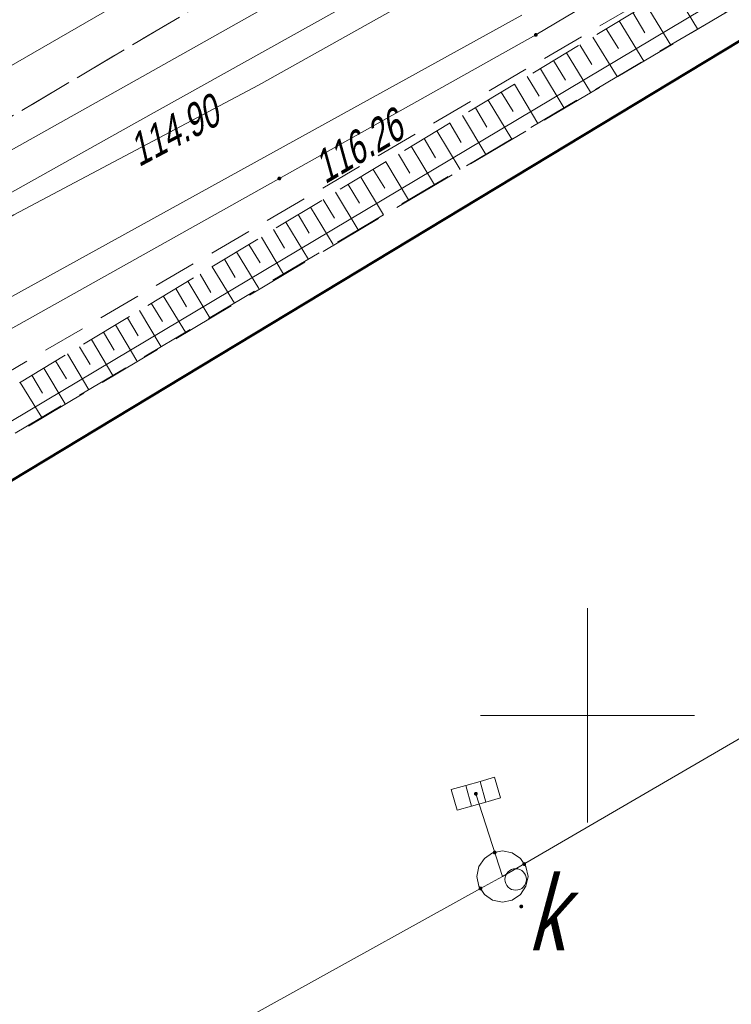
# Model space of a CAD drawing. Extents: x 7463256 to 7464485, y 5957341 to 5958260.
# Tile 222 of 256: x 7464187 to 7464203, y 5957893 to 5957916. Entities that reach past the tile are written whole.
import ezdxf

# ---------------------------------------------------------------- set-up
doc = ezdxf.new("R2010")
doc.units = 0
doc.header["$MEASUREMENT"] = 0
for name, pattern in [('1.5_0.5', [2, 1.5, -0.5]), ('218-500', [1, 0.5, -0.5]), ('l219_500', [0]), ('mz1.0_0.5', [1.5, 1, -0.5]), ('mz1.25_0.5', [1.75, 1.25, -0.5])]:
    doc.linetypes.add(name, pattern=pattern)
doc.layers.get('0').update_dxf_attribs({"color": 2, "linetype": 'CONTINUOUS', "lineweight": 5})
for name, color, linetype in [('000 Inne (niezydentyfikowane)', 7, 'CONTINUOUS'), ('218-Granica użytku', 7, 'CONTINUOUS'), ('219-Linia granicy', 7, 'CONTINUOUS'), ('chodnik (powierzchnia)', 7, 'CONTINUOUS'), ('komora podziemna - przewód kanalizacyjny (powierzchnia)', 7, 'CONTINUOUS'), ('komora podziemna - przewód kanalizacyjny (powierzchnia)-Atr17', 7, 'CONTINUOUS'), ('kratka ściekowa (punkt)', 7, 'CONTINUOUS'), ('plac (powierzchnia)', 7, 'CONTINUOUS'), ('przewód elektroenergetyczny (linia)', 7, 'CONTINUOUS'), ('przewód gazowy (linia)', 7, 'CONTINUOUS'), ('przewód kanalizacyjny (linia)', 7, 'CONTINUOUS'), ('przewód telekomunikacyjny (linia)', 7, 'CONTINUOUS'), ('przewód wodociągowy (linia)', 7, 'CONTINUOUS'), ('punkt o określonej wysokości (sieć gazowa)', 7, 'CONTINUOUS'), ('punkt o określonej wysokości (sieć gazowa)-Atr2', 7, 'CONTINUOUS'), ('punkt o określonej wysokości (sieć kanalizacyjna)', 7, 'CONTINUOUS'), ('skarpa nieumocniona (powierzchnia)', 7, 'CONTINUOUS'), ('trawnik (powierzchnia)', 7, 'CONTINUOUS'), ('Wstawianie ramki sekcyjnej z opisem', 7, 'CONTINUOUS'), ('właz okrągły - siec kanalizacyjna (punkt)', 7, 'CONTINUOUS')]:
    doc.layers.add(name, color=color, linetype=linetype)
doc.styles.get("Standard").update_dxf_attribs({"font": 'txt', "width": 0.75})

# ---------------------------------------------------------------- blocks, each defined once
blk = doc.blocks.new('PW01')
at = {"linetype": 'Continuous', "lineweight": 13}
h = blk.add_hatch(color=0, dxfattribs=at)
edge = h.paths.add_edge_path()
edge.add_arc((0, 0), 0.045, 0, 360)
blk = doc.blocks.new('US05')
at = {"color": 0, "linetype": 'Continuous', "lineweight": 13}
for p, q in [((-0.525, -0.25), (-0.525, 0.25)), ((-0.525, 0.25), (-0.175, 0.25)), ((-0.175, -0.25), (-0.175, 0.25)), ((-0.175, 0.25), (0.175, 0.25)), ((0.175, -0.25), (0.175, 0.25)), ((0.175, 0.25), (0.525, 0.25)), ((0.525, -0.25), (0.525, 0.25)), ((-0.525, -0.25), (-0.175, -0.25)), ((-0.175, -0.25), (0.175, -0.25)), ((0.175, -0.25), (0.525, -0.25))]:
    blk.add_line(p, q, dxfattribs=at)
blk = doc.blocks.new('US22')
at = {"color": 0, "linetype": 'Continuous', "lineweight": 13}
blk.add_circle((0, 0), 0.25, dxfattribs=at)

msp = doc.modelspace()

# ---------------------------------------------------------------- linework, layer by layer
at = {"layer": '000 Inne (niezydentyfikowane)', "color": 7, "linetype": 'Continuous', "lineweight": 13}
for p, q in [((7464202, 5957916.96), (7464202.57, 5957916.02)), ((7464201.37, 5957916.58), (7464201.94, 5957915.64)), ((7464201.06, 5957916.4), (7464201.34, 5957915.93)), ((7464200.43, 5957916.02), (7464200.72, 5957915.56)), ((7464200.74, 5957916.21), (7464201.31, 5957915.27)), ((7464200.12, 5957915.83), (7464200.69, 5957914.91)), ((7464199.82, 5957915.65), (7464200.1, 5957915.19)), ((7464199.51, 5957915.46), (7464200.07, 5957914.54)), ((7464198.9, 5957915.09), (7464199.45, 5957914.17)), ((7464199.2, 5957915.28), (7464199.48, 5957914.82)), ((7464198.59, 5957914.91), (7464198.87, 5957914.45)), ((7464198.29, 5957914.73), (7464198.84, 5957913.81)), ((7464197.98, 5957914.54), (7464198.26, 5957914.09)), ((7464197.38, 5957914.18), (7464197.65, 5957913.73)), ((7464197.68, 5957914.36), (7464198.23, 5957913.45)), ((7464197.08, 5957914), (7464197.62, 5957913.09)), ((7464196.78, 5957913.82), (7464197.05, 5957913.37)), ((7464196.48, 5957913.64), (7464197.02, 5957912.74)), ((7464195.88, 5957913.28), (7464196.42, 5957912.38)), ((7464196.18, 5957913.46), (7464196.45, 5957913.01)), ((7464195.58, 5957913.1), (7464195.85, 5957912.65)), ((7464195.29, 5957912.92), (7464195.82, 5957912.03)), ((7464194.99, 5957912.74), (7464195.26, 5957912.3)), ((7464194.41, 5957912.39), (7464194.67, 5957911.95)), ((7464194.7, 5957912.56), (7464195.23, 5957911.68)), ((7464194.11, 5957912.21), (7464194.64, 5957911.33)), ((7464193.82, 5957912.04), (7464194.09, 5957911.6)), ((7464193.24, 5957911.69), (7464193.5, 5957911.25)), ((7464193.53, 5957911.86), (7464194.06, 5957910.99)), ((7464192.95, 5957911.51), (7464193.48, 5957910.64)), ((7464192.66, 5957911.34), (7464192.92, 5957910.9)), ((7464192.09, 5957910.99), (7464192.35, 5957910.56)), ((7464192.38, 5957911.16), (7464192.9, 5957910.3)), ((7464191.8, 5957910.82), (7464192.32, 5957909.96)), ((7464191.52, 5957910.65), (7464191.77, 5957910.22)), ((7464190.95, 5957910.3), (7464191.2, 5957909.87)), ((7464191.23, 5957910.47), (7464191.75, 5957909.62)), ((7464190.66, 5957910.13), (7464191.18, 5957909.28)), ((7464190.38, 5957909.96), (7464190.63, 5957909.53)), ((7464189.81, 5957909.62), (7464190.07, 5957909.19)), ((7464190.09, 5957909.79), (7464190.61, 5957908.94)), ((7464189.53, 5957909.45), (7464190.04, 5957908.6)), ((7464189.25, 5957909.28), (7464189.5, 5957908.86)), ((7464188.69, 5957908.94), (7464188.94, 5957908.52)), ((7464188.97, 5957909.11), (7464189.47, 5957908.27)), ((7464188.41, 5957908.77), (7464188.91, 5957907.93)), ((7464187.85, 5957908.44), (7464188.35, 5957907.6)), ((7464188.13, 5957908.6), (7464188.38, 5957908.19)), ((7464187.57, 5957908.27), (7464187.83, 5957907.85)), ((7464187.3, 5957908.1), (7464187.8, 5957907.27)), ((7464186.75, 5957907.77), (7464187.25, 5957906.95)), ((7464187.02, 5957907.94), (7464187.27, 5957907.52))]:
    msp.add_line(p, q, dxfattribs=at)
at = {"layer": '218-Granica użytku', "color": 3, "linetype": '218-500', "lineweight": 18, "flags": 128}
msp.add_lwpolyline([(7464181.24, 5957902.28), (7464215.33, 5957922.85)], dxfattribs=at)
at = {"layer": '219-Linia granicy', "color": 3, "linetype": 'l219_500', "lineweight": 50, "flags": 128}
msp.add_lwpolyline([(7464215.33, 5957922.85), (7464181.24, 5957902.28)], dxfattribs=at)
at = {"layer": 'chodnik (powierzchnia)', "color": 7, "linetype": 'mz1.0_0.5', "lineweight": 18, "flags": 128}
msp.add_lwpolyline([(7464294.106, 5957928.378), (7464293.31, 5957932.18), (7464291.64, 5957942.35), (7464290.62, 5957949.86), (7464290.26, 5957952.77), (7464289.76, 5957954.42), (7464288.79, 5957956.15), (7464286.64, 5957958.86), (7464285.42, 5957960.15), (7464284.08, 5957960.82), (7464282.44, 5957961.24), (7464281.14, 5957961.2), (7464280.15, 5957961.2), (7464279.07, 5957961.11), (7464277.63, 5957960.7), (7464264.52, 5957954.61), (7464264.18, 5957946.72), (7464255.04, 5957947.17), (7464255.09, 5957949.01), (7464247.41, 5957943.79), (7464214.75, 5957924.65), (7464208.21, 5957920.72), (7464179.52, 5957903.95), (7464178.3, 5957906.23), (7464177.92, 5957907.77), (7464183.95, 5957911.31), (7464186.42, 5957913.9), (7464226.37, 5957937.55), (7464226.22, 5957937.81), (7464241.73, 5957946.9), (7464242.03, 5957946.4), (7464275.86, 5957965.57), (7464275.55, 5957966.1), (7464279.68, 5957966.6), (7464282.67, 5957966.24), (7464286.48, 5957964.87), (7464288.7, 5957963.43), (7464291.04, 5957961.16), (7464292.71, 5957958.8), (7464293.61, 5957956.95), (7464294.07, 5957955.56), (7464295.17, 5957946.64), (7464295.41, 5957944.67), (7464296.35, 5957938.67), (7464297.39, 5957932.65), (7464297.119, 5957930.05)], dxfattribs=at)
at = {"layer": 'komora podziemna - przewód kanalizacyjny (powierzchnia)', "color": 34, "linetype": 'Continuous', "lineweight": 18, "flags": 128}
msp.add_lwpolyline([(7464198.01, 5957896.84), (7464198.24, 5957896.79), (7464198.43, 5957896.66), (7464198.51, 5957896.54), (7464198.56, 5957896.47), (7464198.61, 5957896.24), (7464198.56, 5957896.01), (7464198.43, 5957895.82), (7464198.24, 5957895.69), (7464198.01, 5957895.64), (7464197.78, 5957895.69), (7464197.59, 5957895.82), (7464197.46, 5957896.01), (7464197.41, 5957896.24), (7464197.46, 5957896.47), (7464197.59, 5957896.66), (7464197.78, 5957896.79)], close=True, dxfattribs=at)
at = {"layer": 'plac (powierzchnia)', "color": 7, "linetype": '1.5_0.5', "lineweight": 18, "flags": 128}
msp.add_lwpolyline([(7464186.8, 5957892.56), (7464180.19, 5957902.77), (7464183.75, 5957904.86), (7464207.63, 5957919.01), (7464228.65, 5957931.46), (7464242.05, 5957939.42), (7464249.88, 5957944.13), (7464255.04, 5957947.17), (7464264.18, 5957946.72), (7464259.482, 5957909.158)], dxfattribs=at)
at = {"layer": 'przewód elektroenergetyczny (linia)', "color": 1, "linetype": 'Continuous', "lineweight": 18, "flags": 128}
for points in [[(7464185.498, 5957868.089), (7464173.01, 5957888.82), (7464169.75, 5957894.94), (7464169.37, 5957896.58), (7464181.41, 5957903.82), (7464215.3, 5957924), (7464248.16, 5957943.53)], [(7464154.84, 5957895.92), (7464157.97, 5957897.8), (7464167.59, 5957904.21), (7464171.98, 5957905.3), (7464179.58, 5957908.31), (7464183.14, 5957911.29), (7464189.6, 5957914.91), (7464207.87, 5957925.18)]]:
    msp.add_lwpolyline(points, dxfattribs=at)
at = {"layer": 'przewód gazowy (linia)', "color": 40, "linetype": 'Continuous', "lineweight": 18, "flags": 128}
for points in [[(7464198.79, 5957915.88), (7464206.81, 5957920.64), (7464221.93, 5957929.41), (7464232.32, 5957935.3), (7464233.47, 5957935.95), (7464259.27, 5957950.59), (7464269.31, 5957953.24)], [(7464052.3, 5957830.01), (7464051.76, 5957831.03), (7464056.89, 5957834.04), (7464083.82, 5957850.03), (7464110.99, 5957866.2), (7464132.83, 5957879.35), (7464145.62, 5957886.89), (7464164.15, 5957898.17), (7464186.6, 5957911.68), (7464192.31, 5957914.71), (7464213.72, 5957926.68)], [(7464124.19, 5957871.77), (7464139.88, 5957880.99), (7464181.15, 5957906.01), (7464198.79, 5957915.88)]]:
    msp.add_lwpolyline(points, dxfattribs=at)
at = {"layer": 'przewód kanalizacyjny (linia)', "color": 34, "linetype": 'Continuous', "lineweight": 18, "flags": 128}
for points in [[(7464193.204, 5957872.366), (7464184.34, 5957888.68), (7464197.5, 5957895.96), (7464198.01, 5957896.24), (7464215.72, 5957906.53), (7464232.97, 5957916.67), (7464233.47, 5957916.96)], [(7464197.39, 5957898.17), (7464198.01, 5957896.24)]]:
    msp.add_lwpolyline(points, dxfattribs=at)
at = {"layer": 'przewód telekomunikacyjny (linia)', "color": 30, "linetype": 'Continuous', "lineweight": 18, "flags": 128}
for points in [[(7463934.93, 5957767.49), (7463950.59, 5957776.24), (7463967.83, 5957785.98), (7463975.02, 5957790.4), (7463985.5, 5957795.81), (7464000.58, 5957804.48), (7464017.41, 5957814.5), (7464028.88, 5957821.45), (7464036.26, 5957826.44), (7464036.38, 5957826.54), (7464040.26, 5957829.04), (7464041.29, 5957829.67), (7464055.53, 5957838.1), (7464062.69, 5957842.41), (7464076.59, 5957850.48), (7464089.6, 5957858.14), (7464106.44, 5957867.99), (7464119.93, 5957875.96), (7464136.24, 5957885.65), (7464148.02, 5957892.55), (7464162.57, 5957901.07), (7464178.87, 5957910.73), (7464199.4, 5957922.6)], [(7464055.971, 5957796.186), (7464051.94, 5957803.23), (7464049.54, 5957805.85), (7464042.89, 5957814.5), (7464038.65, 5957821.25), (7464036.53, 5957826.19), (7464036.38, 5957826.54), (7464036.83, 5957826.78), (7464054.94, 5957837.64), (7464055.93, 5957838.24), (7464135.6, 5957885.24), (7464136.56, 5957885.88), (7464163.25, 5957901.94), (7464165.63, 5957898.42), (7464174.87, 5957903.55), (7464182.55, 5957907.57), (7464198.46, 5957916.34)]]:
    msp.add_lwpolyline(points, dxfattribs=at)
at = {"layer": 'przewód wodociągowy (linia)', "color": 5, "linetype": 'Continuous', "lineweight": 18, "flags": 128}
msp.add_lwpolyline([(7464298.12, 5957983.2), (7464300.61, 5957970.9), (7464300.28, 5957967.23), (7464299.01, 5957966.34), (7464283.7, 5957965.92), (7464274.37, 5957965.48), (7464264.12, 5957958.35), (7464249.79, 5957949.28), (7464233.47, 5957938.83), (7464232.32, 5957938.07), (7464230.24, 5957936.71), (7464216.39, 5957928.84), (7464189.47, 5957913.84), (7464179.3, 5957908.16), (7464160.78, 5957897.05), (7464138.46, 5957883.82), (7464127.58, 5957877.37), (7464115.46, 5957870.01), (7464096.12, 5957858.53), (7464070.54, 5957843.96)], dxfattribs=at)
at = {"layer": 'skarpa nieumocniona (powierzchnia)', "color": 7, "linetype": 'mz1.25_0.5', "lineweight": 18, "flags": 128}
msp.add_lwpolyline([(7464247.9, 5957942.95), (7464237.08, 5957936.51), (7464234.67, 5957935.08), (7464232.26, 5957933.65), (7464221.43, 5957927.2), (7464219.03, 5957925.77), (7464208.16, 5957919.33), (7464203.34, 5957916.47), (7464200.93, 5957915.05), (7464192.49, 5957910.06), (7464190.09, 5957908.63), (7464185.27, 5957905.78), (7464184.06, 5957905.07), (7464182.86, 5957904.35), (7464181.65, 5957903.64), (7464180.45, 5957902.93), (7464179.76, 5957903.56), (7464214.75, 5957924.65), (7464247.41, 5957943.79), (7464249.88, 5957944.13)], close=True, dxfattribs=at)
at = {"layer": 'trawnik (powierzchnia)', "color": 7, "linetype": 'mz1.0_0.5', "lineweight": 18, "flags": 128}
msp.add_lwpolyline([(7464226.37, 5957937.55), (7464186.42, 5957913.9), (7464183.95, 5957911.31), (7464177.92, 5957907.77), (7464177.92, 5957909.48), (7464178.34, 5957911.31), (7464179.05, 5957912.8), (7464180.61, 5957914.62), (7464201.44, 5957926.95), (7464203.68, 5957928.04), (7464224.84, 5957937.14), (7464226.22, 5957937.81)], close=True, dxfattribs=at)
at = {"layer": 'Wstawianie ramki sekcyjnej z opisem', "color": 7, "linetype": 'Continuous', "lineweight": 13, "flags": 128}
for points in [[(7464200, 5957897.5), (7464200, 5957902.5)], [(7464197.5, 5957900), (7464202.5, 5957900)]]:
    msp.add_lwpolyline(points, dxfattribs=at)

# ---------------------------------------------------------------- block references
at = {"layer": 'kratka ściekowa (punkt)', "color": 7, "linetype": 'Continuous', "lineweight": 18, "rotation": 15.85}
msp.add_blockref('US05', (7464197.39, 5957898.17), dxfattribs=at)
at = {"layer": 'punkt o określonej wysokości (sieć gazowa)', "color": 40, "linetype": 'Continuous', "lineweight": 13}
msp.add_blockref('PW01', (7464198.79, 5957915.88), dxfattribs=at)
at = {"layer": 'punkt o określonej wysokości (sieć gazowa)', "color": 40, "linetype": 'Continuous', "lineweight": 13, "rotation": 29.228}
msp.add_blockref('PW01', (7464192.8, 5957912.53), dxfattribs=at)
at = {"layer": 'punkt o określonej wysokości (sieć kanalizacyjna)', "color": 34, "linetype": 'Continuous', "lineweight": 13, "rotation": 15.85}
msp.add_blockref('PW01', (7464197.39, 5957898.17), dxfattribs=at)
at = {"layer": 'punkt o określonej wysokości (sieć kanalizacyjna)', "color": 34, "linetype": 'Continuous', "lineweight": 13}
for p in [(7464197.83, 5957896.8), (7464198.52, 5957896.53), (7464197.5, 5957895.96), (7464198.45, 5957895.54)]:
    msp.add_blockref('PW01', p, dxfattribs=at)
at = {"layer": 'właz okrągły - siec kanalizacyjna (punkt)', "color": 7, "linetype": 'Continuous', "lineweight": 18}
msp.add_blockref('US22', (7464198.32, 5957896.17), dxfattribs=at)

# ---------------------------------------------------------------- texts
at = {"layer": 'komora podziemna - przewód kanalizacyjny (powierzchnia)-Atr17', "color": 34, "oblique": 15, "width": 0.722}
msp.add_text('k', height=1.75, dxfattribs=at).set_placement((7464198.61, 5957894.52))
at = {"layer": 'punkt o określonej wysokości (sieć gazowa)-Atr2', "color": 40, "oblique": 15, "width": 0.72}
for s, rotation, p in [('114.90', 27.9, (7464189.52, 5957912.79)), ('116.26', 30.55, (7464193.87, 5957912.39))]:
    msp.add_text(s, height=0.75, rotation=rotation, dxfattribs=at).set_placement(p)

doc.saveas('drawing.dxf')
